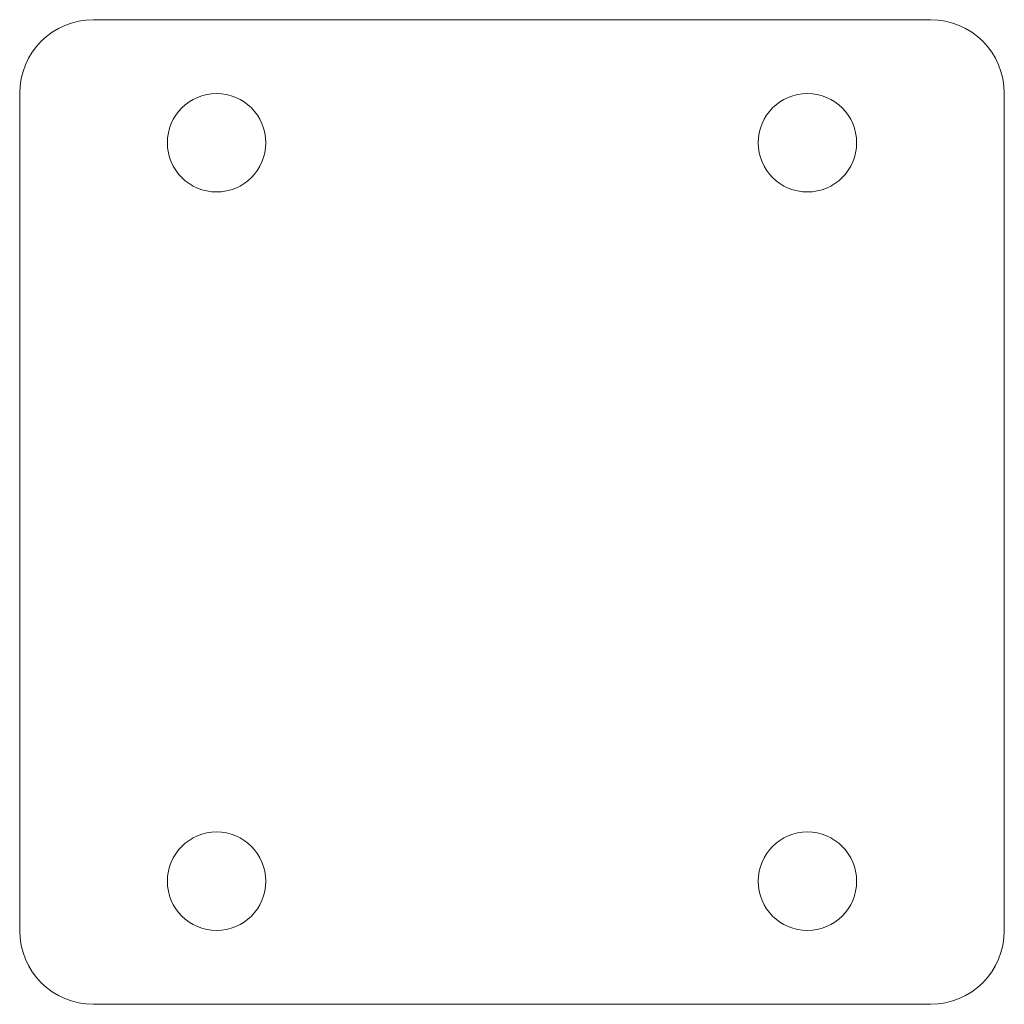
# Model space of a CAD drawing. Header units: millimetres. Extents: x -56.2 to -16.2, y 1180.3 to 1220.3.
import ezdxf

# ---------------------------------------------------------------- set-up
doc = ezdxf.new("R2010")
doc.units = ezdxf.units.MM

msp = doc.modelspace()

# ---------------------------------------------------------------- linework, layer by layer
at = {"color": 7, "linetype": 'Continuous', "lineweight": 15}
for p, q in [((-19.163, 1220.262), (-53.163, 1220.262)), ((-56.163, 1217.262), (-56.163, 1183.262)), ((-16.163, 1183.262), (-16.163, 1217.262)), ((-53.163, 1180.262), (-19.163, 1180.262))]:
    msp.add_line(p, q, dxfattribs=at)
for centre in [(-48.163, 1215.262), (-24.163, 1215.262), (-48.163, 1185.262), (-24.163, 1185.262)]:
    msp.add_circle(centre, 2, dxfattribs=at)
for centre, start, end in [((-53.163, 1217.262), 90, 180), ((-19.163, 1217.262), 0, 90), ((-53.163, 1183.262), 180, 270), ((-19.163, 1183.262), 270, 0)]:
    msp.add_arc(centre, 3, start, end, dxfattribs=at)

doc.saveas('drawing.dxf')
